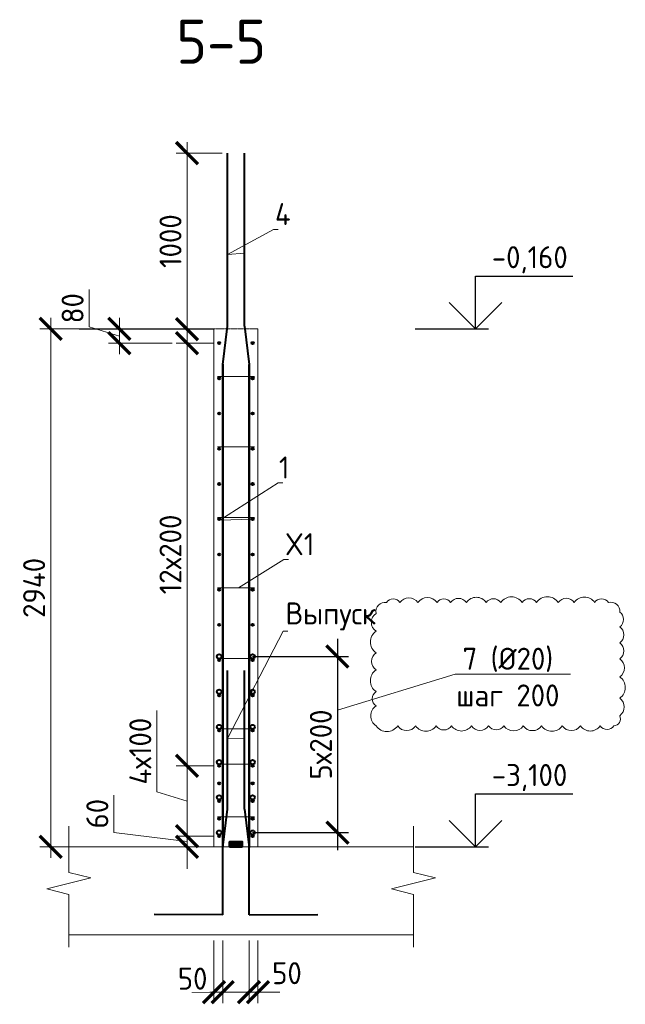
# Model space of a CAD drawing. Header units: millimetres. Extents: x 349531 to 1063351, y -131924 to 96186.
# Tile 95 of 230: x 563054 to 569933, y -43810 to -32630. Entities that reach past the tile are written whole.
import ezdxf
from ezdxf import colors
from ezdxf.entities.mleader import LeaderData, LeaderLine
from ezdxf.math import Vec2, Vec3

# ---------------------------------------------------------------- set-up
doc = ezdxf.new("R2010")
doc.units = ezdxf.units.MM
doc.linetypes.add('01 Штриховая _4 мм_', pattern=[6, 3.5, -2.5])
for name, color, linetype, lineweight in [('AF_Perekritie', 90, 'Continuous', 18), ('AF_Stena', 90, 'Continuous', 18), ('KR_Fundament', 253, 'Continuous', 18), ('Арм_шпильки', 143, 'Continuous', 18), ('Армирование', 3, 'Continuous', 40), ('АрмСтер', 2, 'Continuous', 50), ('подоснова', 151, 'Continuous', 5), ('размер', 1, 'Continuous', 25), ('РАЗМЕРЫ', 1, 'Continuous', 9)]:
    doc.layers.add(name, color=color, linetype=linetype, lineweight=lineweight)
doc.styles.add('GOST-2.304_Type-B', font='GOST_Common.ttf')
doc.dimstyles.new('мой 25', dxfattribs={"dimscale": 100, "dimtxt": 2.5, "dimasz": 2.5, "dimexe": 1.25, "dimexo": 0.625, "dimtad": 1, "dimdec": 0, "dimlfac": 0.5, "dimtxsty": 'GOST-2.304_Type-B', "dimblk": 'ARCHTICK', "dimcen": 2.5, "dimdle": 1.25, "dimaunit": 1, "dimadec": 1, "dimazin": 2, "dimtfac": 1, "dimtdec": 0, "dimtmove": 1, "dimatfit": 3, "dimfxl": 6, "dimfxlon": 1, "dimtfill": 1, "dimlwd": -1, "dimlwe": -1, "dimarcsym": 0})
doc.dimstyles.new('СПДС', dxfattribs={"dimscale": 100, "dimtxt": 2.5, "dimasz": 2.5, "dimexe": 1.25, "dimexo": 0, "dimtad": 1, "dimdec": 0, "dimtxsty": 'GOST-2.304_Type-B', "dimblk": 'ARCHTICK', "dimcen": 2.5, "dimdle": 2, "dimadec": 0, "dimazin": 2, "dimtfac": 0.75, "dimtdec": 0, "dimtmove": 1, "dimatfit": 3, "dimfxl": 1, "dimtolj": 1, "dimarcsym": 1})

# ---------------------------------------------------------------- blocks, each defined once
blk = doc.blocks.new('_None')
blk = doc.blocks.new('_ArchTick')
at = {"color": 0, "linetype": 'ByBlock', "const_width": 0.15}
blk.add_lwpolyline([(-0.5, -0.5), (0.5, 0.5)], dxfattribs=at)
blk = doc.blocks.new('*D1152')
at = {"layer": 'DEFPOINTS', "color": 0, "lineweight": 50, "transparency": 16777216}
for p in [(565320, -41102), (564955, -41902), (565320, -41902)]:
    blk.add_point(p, dxfattribs=at)
at = {"layer": 'РАЗМЕРЫ', "color": 0, "linetype": 'Continuous', "transparency": 16777216}
for p, q in [((564611, -41399), (564611, -40474)), ((564955, -40977), (564955, -42027)), ((565258, -41102), (564830, -41102)), ((564955, -41502), (564611, -41399)), ((565258, -41902), (564830, -41902))]:
    blk.add_line(p, q, dxfattribs=at)
at = {"layer": 'РАЗМЕРЫ', "color": 0, "transparency": 16777216, "xscale": 250, "yscale": 250, "zscale": 250}
for p, rotation in [((564955, -41102), 90), ((564955, -41902), 270)]:
    blk.add_blockref('_ArchTick', p, dxfattribs=dict(at, rotation=rotation))
at = {"layer": 'РАЗМЕРЫ', "color": 0, "transparency": 16777216, "insert": (564424, -40936), "char_height": 250, "attachment_point": 5, "rotation": 90, "style": 'GOST-2.304_Type-B', "bg_fill": 3, "box_fill_scale": 1.1, "bg_fill_color": 256, "bg_fill_true_color": 13158600, "bg_fill_transparency": 0}
blk.add_mtext('4х100', dxfattribs=at)
blk = doc.blocks.new('*D1153')
at = {"layer": 'DEFPOINTS', "color": 0, "lineweight": 50, "transparency": 16777216}
for p in [(565320, -41902), (564955, -42022), (565260, -42022)]:
    blk.add_point(p, dxfattribs=at)
at = {"layer": 'РАЗМЕРЫ', "color": 0, "linetype": 'Continuous', "transparency": 16777216}
for p, q in [((564124, -41859), (564124, -41434)), ((564955, -41902), (564955, -41652)), ((564955, -41962), (564124, -41859)), ((565258, -41902), (564830, -41902)), ((564955, -41902), (564955, -42022)), ((564955, -41902), (564955, -42022)), ((565198, -42022), (564830, -42022)), ((564955, -42022), (564955, -42272))]:
    blk.add_line(p, q, dxfattribs=at)
at = {"layer": 'РАЗМЕРЫ', "color": 0, "transparency": 16777216, "xscale": 250, "yscale": 250, "zscale": 250}
for p, rotation in [((564955, -41902), 270), ((564955, -42022), 90)]:
    blk.add_blockref('_ArchTick', p, dxfattribs=dict(at, rotation=rotation))
at = {"layer": 'РАЗМЕРЫ', "color": 0, "transparency": 16777216, "insert": (563936, -41646), "char_height": 250, "attachment_point": 5, "rotation": 90, "style": 'GOST-2.304_Type-B', "bg_fill": 3, "box_fill_scale": 1.1, "bg_fill_color": 256, "bg_fill_true_color": 13158600, "bg_fill_transparency": 0}
blk.add_mtext('60', dxfattribs=at)
blk = doc.blocks.new('*D767')
at = {"layer": 'DEFPOINTS', "color": 0, "lineweight": 50, "transparency": 16777216}
for p in [(565260, -43022), (565360, -43022), (565360, -43672)]:
    blk.add_point(p, dxfattribs=at)
at = {"layer": 'РАЗМЕРЫ', "color": 0, "linetype": 'Continuous', "transparency": 16777216}
for p, q in [((565260, -43084), (565260, -43797)), ((565360, -43084), (565360, -43797)), ((565260, -43672), (565010, -43672)), ((565260, -43672), (565360, -43672)), ((565360, -43672), (565610, -43672))]:
    blk.add_line(p, q, dxfattribs=at)
at = {"layer": 'РАЗМЕРЫ', "color": 0, "transparency": 16777216, "insert": (565018, -43519), "char_height": 250, "attachment_point": 5, "style": 'GOST-2.304_Type-B', "bg_fill": 3, "box_fill_scale": 1.1, "bg_fill_color": 256, "bg_fill_true_color": 13158600, "bg_fill_transparency": 0}
blk.add_mtext('50', dxfattribs=at)
at = {"layer": 'РАЗМЕРЫ', "color": 0, "transparency": 16777216, "xscale": 250, "yscale": 250, "zscale": 250}
blk.add_blockref('_ArchTick', (565260, -43672), dxfattribs=at)
at = {"layer": 'РАЗМЕРЫ', "color": 0, "transparency": 16777216, "xscale": 250, "yscale": 250, "zscale": 250, "rotation": 180}
blk.add_blockref('_ArchTick', (565360, -43672), dxfattribs=at)
blk = doc.blocks.new('*D768')
at = {"layer": 'DEFPOINTS', "color": 0, "lineweight": 50, "transparency": 16777216}
for p in [(565660, -43022), (565760, -43022), (565760, -43672)]:
    blk.add_point(p, dxfattribs=at)
at = {"layer": 'РАЗМЕРЫ', "color": 0, "linetype": 'Continuous', "transparency": 16777216}
for p, q in [((565660, -43084), (565660, -43797)), ((565760, -43084), (565760, -43797)), ((565660, -43672), (565410, -43672)), ((565660, -43672), (565760, -43672)), ((565760, -43672), (566010, -43672))]:
    blk.add_line(p, q, dxfattribs=at)
at = {"layer": 'РАЗМЕРЫ', "color": 0, "transparency": 16777216, "xscale": 250, "yscale": 250, "zscale": 250}
blk.add_blockref('_ArchTick', (565660, -43672), dxfattribs=at)
at = {"layer": 'РАЗМЕРЫ', "color": 0, "transparency": 16777216, "insert": (566090, -43457), "char_height": 250, "attachment_point": 5, "style": 'GOST-2.304_Type-B', "bg_fill": 3, "box_fill_scale": 1.1, "bg_fill_color": 256, "bg_fill_true_color": 13158600, "bg_fill_transparency": 0}
blk.add_mtext('50', dxfattribs=at)
at = {"layer": 'РАЗМЕРЫ', "color": 0, "transparency": 16777216, "xscale": 250, "yscale": 250, "zscale": 250, "rotation": 180}
blk.add_blockref('_ArchTick', (565760, -43672), dxfattribs=at)
blk = doc.blocks.new('*D769')
at = {"layer": 'DEFPOINTS', "color": 0, "lineweight": 50, "transparency": 16777216}
for p in [(564764, -36141), (563406, -42022), (565724, -42022)]:
    blk.add_point(p, dxfattribs=at)
at = {"layer": 'РАЗМЕРЫ', "color": 0, "linetype": 'Continuous', "transparency": 16777216}
for p, q in [((563406, -36016), (563406, -42147)), ((564006, -36141), (563281, -36141)), ((564006, -42022), (563281, -42022))]:
    blk.add_line(p, q, dxfattribs=at)
at = {"layer": 'РАЗМЕРЫ', "color": 0, "transparency": 16777216, "xscale": 250, "yscale": 250, "zscale": 250}
for p, rotation in [((563406, -36141), 90), ((563406, -42022), 270)]:
    blk.add_blockref('_ArchTick', p, dxfattribs=dict(at, rotation=rotation))
at = {"layer": 'РАЗМЕРЫ', "color": 0, "transparency": 16777216, "insert": (563218, -39082), "char_height": 250, "attachment_point": 5, "rotation": 90, "style": 'GOST-2.304_Type-B', "bg_fill": 3, "box_fill_scale": 1.1, "bg_fill_color": 256, "bg_fill_true_color": 13158600, "bg_fill_transparency": 0}
blk.add_mtext('2940', dxfattribs=at)
blk = doc.blocks.new('*D770')
at = {"layer": 'DEFPOINTS', "color": 0, "lineweight": 50, "transparency": 16777216}
for p in [(564955, -36302), (565320, -36302), (565320, -41102)]:
    blk.add_point(p, dxfattribs=at)
at = {"layer": 'РАЗМЕРЫ', "color": 0, "linetype": 'Continuous', "transparency": 16777216}
for p, q in [((564955, -41227), (564955, -36177)), ((565258, -36302), (564830, -36302)), ((565258, -41102), (564830, -41102))]:
    blk.add_line(p, q, dxfattribs=at)
at = {"layer": 'РАЗМЕРЫ', "color": 0, "transparency": 16777216, "xscale": 250, "yscale": 250, "zscale": 250}
for p, rotation in [((564955, -36302), 90), ((564955, -41102), 270)]:
    blk.add_blockref('_ArchTick', p, dxfattribs=dict(at, rotation=rotation))
at = {"layer": 'РАЗМЕРЫ', "color": 0, "transparency": 16777216, "insert": (564767, -38702), "char_height": 250, "attachment_point": 5, "rotation": 90, "style": 'GOST-2.304_Type-B', "bg_fill": 3, "box_fill_scale": 1.1, "bg_fill_color": 256, "bg_fill_true_color": 13158600, "bg_fill_transparency": 0}
blk.add_mtext('12х200', dxfattribs=at)
blk = doc.blocks.new('*D1154')
at = {"layer": 'DEFPOINTS', "color": 0, "transparency": 16777216}
for p in [(564955, -34144), (565415, -34144), (564619, -36144)]:
    blk.add_point(p, dxfattribs=at)
at = {"layer": 'РАЗМЕРЫ', "color": 0, "linetype": 'Continuous', "transparency": 16777216}
for p, q in [((564955, -36269), (564955, -34019)), ((565353, -34144), (564830, -34144)), ((564681, -36144), (565080, -36144))]:
    blk.add_line(p, q, dxfattribs=at)
at = {"layer": 'РАЗМЕРЫ', "color": 0, "transparency": 16777216, "xscale": 250, "yscale": 250, "zscale": 250}
for p, rotation in [((564955, -34144), 90), ((564955, -36144), 270)]:
    blk.add_blockref('_ArchTick', p, dxfattribs=dict(at, rotation=rotation))
at = {"layer": 'РАЗМЕРЫ', "color": 0, "transparency": 16777216, "insert": (564767, -35144), "char_height": 250, "attachment_point": 5, "rotation": 90, "style": 'GOST-2.304_Type-B', "bg_fill": 3, "box_fill_scale": 1.1, "bg_fill_color": 256, "bg_fill_true_color": 13158600, "bg_fill_transparency": 0}
blk.add_mtext('1000', dxfattribs=at)
blk = doc.blocks.new('*D1155')
at = {"layer": 'DEFPOINTS', "color": 0, "lineweight": 50, "transparency": 16777216}
for p in [(564186, -36141), (564408, -36141), (565320, -36302)]:
    blk.add_point(p, dxfattribs=at)
at = {"layer": 'РАЗМЕРЫ', "color": 0, "linetype": 'Continuous', "transparency": 16777216}
for p, q in [((563842, -36118), (563842, -35693)), ((564186, -36427), (564186, -36016)), ((564186, -36222), (563842, -36118)), ((564345, -36141), (564061, -36141)), ((564786, -36302), (564061, -36302))]:
    blk.add_line(p, q, dxfattribs=at)
at = {"layer": 'РАЗМЕРЫ', "color": 0, "transparency": 16777216, "xscale": 250, "yscale": 250, "zscale": 250}
for p, rotation in [((564186, -36141), 90), ((564186, -36302), 270)]:
    blk.add_blockref('_ArchTick', p, dxfattribs=dict(at, rotation=rotation))
at = {"layer": 'РАЗМЕРЫ', "color": 0, "transparency": 16777216, "insert": (563655, -35906), "char_height": 250, "attachment_point": 5, "rotation": 90, "style": 'GOST-2.304_Type-B', "bg_fill": 3, "box_fill_scale": 1.1, "bg_fill_color": 256, "bg_fill_true_color": 13158600, "bg_fill_transparency": 0}
blk.add_mtext('80', dxfattribs=at)
blk = doc.blocks.new('*D1194')
at = {"layer": 'DEFPOINTS', "color": 0, "lineweight": 50, "transparency": 16777216}
for p in [(565700, -39861), (565700, -41861), (566663, -41861)]:
    blk.add_point(p, dxfattribs=at)
at = {"layer": 'размер', "color": 0, "lineweight": -2, "transparency": 16777216}
for p, q in [((566663, -39661), (566663, -42061)), ((565700, -39861), (566788, -39861)), ((565700, -41861), (566788, -41861))]:
    blk.add_line(p, q, dxfattribs=at)
at = {"layer": 'размер', "color": 0, "lineweight": -2, "transparency": 16777216, "xscale": 250, "yscale": 250, "zscale": 250}
for p, rotation in [((566663, -39861), 90), ((566663, -41861), 270)]:
    blk.add_blockref('_ArchTick', p, dxfattribs=dict(at, rotation=rotation))
at = {"layer": 'размер', "color": 0, "transparency": 16777216, "insert": (566475, -40861), "char_height": 250, "attachment_point": 5, "rotation": 90, "style": 'GOST-2.304_Type-B'}
blk.add_mtext('\\A1;5х200', dxfattribs=at)

msp = doc.modelspace()

# ---------------------------------------------------------------- linework, layer by layer
for points in [[(568231, -35541.9), (569336.3, -35541.9)], [(568231, -36141.9), (568231, -35541.9)], [(568531, -35841.9), (568231, -36141.9), (567931, -35841.9)], [(567546.4, -36141.9), (568381, -36141.9)], [(568231, -41421.9), (569336.3, -41421.9)], [(568231, -42021.9), (568231, -41421.9)], [(568531, -41721.9), (568231, -42021.9), (567931, -41721.9)], [(567546.4, -42021.9), (568381, -42021.9)]]:
    msp.add_lwpolyline(points)
at = {"layer": 'AF_Perekritie', "linetype": '01 Штриховая _4 мм_', "lineweight": 9}
msp.add_line((565760.1, -36141.3), (565260.1, -36141.3), dxfattribs=at)
at = {"layer": 'AF_Stena', "lineweight": 20}
for p, q in [((565260.1, -36141.3), (565260.1, -42021.9)), ((565760.1, -42021.9), (565760.1, -36141.3)), ((565260.1, -42021.9), (565760.1, -42021.9))]:
    msp.add_line(p, q, dxfattribs=at)
for points in [[(563611.6, -42257.8), (563611.6, -41786)], [(567528, -42257.8), (567528, -41786)], [(563611.6, -42257.8), (563611.6, -42312.8)], [(567528, -42257.8), (567528, -42312.8)], [(563611.6, -42312.8), (563861.6, -42375.3)], [(567528, -42312.8), (567778, -42375.3)], [(563861.6, -42375.3), (563361.6, -42500.3)], [(567778, -42375.3), (567278, -42500.3)], [(563361.6, -42500.3), (563611.6, -42562.8)], [(563611.6, -42562.8), (563611.6, -42617.8)], [(567278, -42500.3), (567528, -42562.8)], [(567528, -42562.8), (567528, -42617.8)], [(563611.6, -42617.8), (563611.6, -43161.9)], [(567528, -42617.8), (567528, -43161.9)]]:
    msp.add_lwpolyline(points, dxfattribs=at)
at = {"layer": 'KR_Fundament', "lineweight": 9}
for p, q in [((567528, -42021.9), (563611.6, -42021.9)), ((563611.6, -43021.9), (567528, -43021.9))]:
    msp.add_line(p, q, dxfattribs=at)
at = {"layer": 'Арм_шпильки'}
for p, q in [((565300.1, -38281.9), (565720.1, -38281.9)), ((565300.1, -39081.9), (565720.1, -39081.9)), ((565300.1, -39881.9), (565720.1, -39881.9)), ((565300.1, -40681.9), (565720.1, -40681.9)), ((565300.1, -41081.9), (565720.1, -41081.9))]:
    msp.add_line(p, q, dxfattribs=at)
at = {"layer": 'Армирование', "ltscale": 100}
for p, q in [((565415.1, -41594.5), (565415.4, -40021.4)), ((565605.9, -41594.5), (565606.2, -40021.4)), ((565361.1, -42029.1), (565415.1, -41594.5)), ((565605.9, -41594.5), (565659.8, -42029.1)), ((565361.4, -42792.5), (565361.1, -42029.1)), ((565660.1, -42792.5), (565659.8, -42029.1)), ((565361.7, -42792.6), (564580.2, -42792.3)), ((565660.1, -42792.5), (566441.7, -42792.2))]:
    msp.add_line(p, q, dxfattribs=at)
for centre in [(565320.1, -37901.9), (565700.1, -37901.9), (565320.1, -38301.9), (565700.1, -38301.9), (565320.1, -38701.9), (565700.1, -38701.9), (565320.1, -39101.9), (565700.1, -39101.9), (565320.1, -39501.9), (565700.1, -39501.9), (565320.1, -39901.9), (565700.1, -39901.9), (565320.1, -40301.9), (565700.1, -40301.9), (565320.1, -40701.9), (565700.1, -40701.9), (565320.1, -41101.9), (565700.1, -41101.9), (565320.1, -41501.9), (565700.1, -41501.9), (565320.1, -41901.9), (565700.1, -41901.9)]:
    msp.add_circle(centre, 12, dxfattribs=at)
at = {"layer": 'АрмСтер', "ltscale": 15}
for p, q in [((565361.4, -42021.9), (565361.7, -36541.5)), ((565659.8, -42021.9), (565660.1, -36543.6))]:
    msp.add_line(p, q, dxfattribs=at)
at = {"layer": 'РАЗМЕРЫ', "color": 240, "true_color": 0xed1f24}
msp.add_lwpolyline([(567101.4, -40648.7, 0.5205671), (567347.5, -40648.7, 0.5205671), (567552.5, -40648.7, 0.5205671), (567783, -40648.7, 0.5205671), (567960.6, -40648.7, 0.5205671), (568184.3, -40648.7, 0.5205671), (568381, -40648.7, 0.5205671), (568554.3, -40648.7, 0.5205671), (568774.3, -40648.7, 0.5205671), (568982.8, -40648.7, 0.5205671), (569216.7, -40648.7, 0.5205671), (569423.7, -40648.7, 0.5205671), (569648.4, -40648.7, 0.5205671), (569802.8, -40648.7, 0.5205671), (569870.1, -40533.3, 0.5205671), (569870.1, -40334.8, 0.5205671), (569870.1, -40092, 0.5205671), (569870.1, -39888.2, 0.5205671), (569870.1, -39706, 0.5205671), (569870.1, -39523.9, 0.5205671), (569870.1, -39356.5, 0.5205671), (569742, -39247.1, 0.5205671), (569584.5, -39247.1, 0.5205671), (569353.1, -39247.1, 0.5205671), (569171.9, -39247.1, 0.5205671), (568924.4, -39247.1, 0.5205671), (568762, -39247.1, 0.5205671), (568517.8, -39247.1, 0.5205671), (568353.6, -39247.1, 0.5205671), (568128.5, -39247.1, 0.5205671), (567949.2, -39247.1, 0.5205671), (567794.4, -39247.1, 0.5205671), (567577.1, -39247.1, 0.5205671), (567373.9, -39247.1, 0.5205671), (567219.9, -39247.1, 0.5205671), (567101.4, -39371.1, 0.5205671), (567101.4, -39574.5, 0.5205671), (567101.4, -39818.4, 0.5205671), (567101.4, -40013.5, 0.5205671), (567101.4, -40259.8, 0.5205671), (567101.4, -40420.8, 0.5205671)], format="xyb", close=True, dxfattribs=at)

# ---------------------------------------------------------------- texts
at = {"style": 'GOST-2.304_Type-B'}
for s, p in [('-0,160', (568416.9, -35451.9)), ('-3,100', (568416.9, -41331.9))]:
    msp.add_text(s, height=250, dxfattribs=at).set_placement(p)
at = {"layer": 'РАЗМЕРЫ', "insert": (565343.3, -32879.8), "char_height": 500, "attachment_point": 5, "style": 'GOST-2.304_Type-B'}
msp.add_mtext_dynamic_manual_height_columns('5-5', width=3941.213, gutter_width=625, heights=[0], dxfattribs=at)

# ---------------------------------------------------------------- leaders
at = {"layer": 'подоснова'}
ml = msp.add_multileader_mtext('Standard', dxfattribs=at)
ml.set_content('4 ', color=256, style='GOST-2.304_Type-B')
ml.set_leader_properties(color=256, linetype='ByLayer', lineweight=15)
ml.set_arrow_properties(name='NONE')
ml.build(insert=Vec2(0, 0))
ml.multileader.update_dxf_attribs({"text_left_attachment_type": 6, "text_right_attachment_type": 6, "dogleg_length": 10, "arrow_head_size": 18})
ctx = ml.context
ctx.base_point, ctx.char_height, ctx.arrow_head_size, ctx.landing_gap_size, ctx.plane_origin = Vec3(565948, -35012.1), 250, 18, 20, Vec3(564953.4, -34239.9)
ctx.left_attachment, ctx.right_attachment, ctx.text_align_type = 6, 6, 1
notes = []
notes.append((ctx, [(0, (1, 1, 0), (565938, -35012.1), (1, 0), 10, [(1, [(565606.2, -35281.1), (565415.4, -35294.3)], 0, [])])]))
ctx.mtext.insert, ctx.mtext.width, ctx.mtext.alignment, ctx.mtext.flow_direction = Vec3(566043, -34712.1), 22.898, 2, 5
ml = msp.add_multileader_mtext('Standard', dxfattribs=at)
ml.set_content('1', color=256, style='GOST-2.304_Type-B')
ml.set_leader_properties(color=256, linetype='ByLayer', lineweight=15)
ml.set_arrow_properties(name='NONE')
ml.build(insert=Vec2(0, 0))
ml.multileader.update_dxf_attribs({"text_left_attachment_type": 6, "text_right_attachment_type": 6, "dogleg_length": 10, "arrow_head_size": 18})
ctx = ml.context
ctx.base_point, ctx.char_height, ctx.arrow_head_size, ctx.landing_gap_size, ctx.plane_origin = Vec3(566000.2, -37889.3), 250, 18, 20, Vec3(565005.7, -37449)
ctx.left_attachment, ctx.right_attachment, ctx.text_align_type = 6, 6, 1
notes.append((ctx, [(0, (1, 1, 0), (565990.2, -37889.3), (1, 0), 10, [(1, [(565700.1, -38301.9), (565328.3, -38311.3)], 0, [])])]))
ctx.mtext.insert, ctx.mtext.width, ctx.mtext.alignment, ctx.mtext.flow_direction = Vec3(566057.7, -37589.3), 22.898, 2, 5
ml = msp.add_multileader_mtext('Standard', dxfattribs=at)
ml.set_content('Выпуск', color=256, style='GOST-2.304_Type-B')
ml.set_leader_properties(color=256, linetype='ByLayer', lineweight=15)
ml.set_arrow_properties(name='NONE')
ml.build(insert=Vec2(0, 0))
ml.multileader.update_dxf_attribs({"text_left_attachment_type": 6, "text_right_attachment_type": 6, "dogleg_length": 10, "arrow_head_size": 18})
ctx = ml.context
ctx.base_point, ctx.char_height, ctx.arrow_head_size, ctx.landing_gap_size, ctx.plane_origin = Vec3(566056.4, -39572.1), 250, 18, 20, Vec3(564899.4, -39554)
ctx.left_attachment, ctx.right_attachment, ctx.text_align_type = 6, 6, 1
notes.append((ctx, [(0, (1, 1, 0), (566046.4, -39572.1), (1, 0), 10, [(1, [(565605.8, -40795.2), (565415.2, -40791.9)], 0, [])])]))
ctx.mtext.insert, ctx.mtext.width, ctx.mtext.alignment, ctx.mtext.flow_direction = Vec3(566588.9, -39247.1), 22.898, 2, 5
at = {"layer": 'подоснова', "color": 2, "ltscale": 0.3}
ml = msp.add_multileader_mtext('Standard', dxfattribs=at)
ml.set_content('7 (%%C20)\\Pшаг 200', color=2, style='GOST-2.304_Type-B')
ml.set_leader_properties(color=256, linetype='ByLayer', lineweight=15)
ml.set_arrow_properties(name='NONE')
ml.build(insert=Vec2(0, 0))
ml.multileader.update_dxf_attribs({"text_left_attachment_type": 6, "text_right_attachment_type": 6, "dogleg_length": 0.1, "arrow_head_size": 18})
ctx = ml.context
ctx.base_point, ctx.char_height, ctx.arrow_head_size, ctx.landing_gap_size, ctx.plane_origin = Vec3(567998.9, -40061.3), 250, 18, 20, Vec3(548974.6, -39842.6)
ctx.left_attachment, ctx.right_attachment, ctx.text_align_type = 6, 6, 1
notes.append((ctx, [(0, (1, 1, 0), (567998.8, -40061.3), (1, 0), 0.1, [(0, [(566663, -40468.7)], 0, [])])]))
ctx.mtext.insert, ctx.mtext.alignment, ctx.mtext.flow_direction = Vec3(568599.2, -39761.3), 2, 5
for ctx, leaders in notes:
    for number, flags, end, landing, length, lines in leaders:
        leader = LeaderData()
        leader.index, (leader.has_last_leader_line, leader.has_dogleg_vector, leader.attachment_direction) = number, flags
        leader.last_leader_point, leader.dogleg_vector, leader.dogleg_length = Vec3(end), Vec3(landing), length
        for number, points, colour, breaks in lines:
            line = LeaderLine()
            line.index, line.vertices, line.color, line.breaks = number, Vec3.list(points), colors.encode_raw_color(colour), breaks
            leader.lines.append(line)
        ctx.leaders.append(leader)

# ---------------------------------------------------------------- next in the draw order: dimensions: what is measured, and where the dimension line sits
at = {"layer": 'РАЗМЕРЫ'}
dim = msp.add_linear_dim(base=(564954.9, -41901.9), p1=(565320.1, -41101.9), p2=(565320.1, -41901.9), angle=90, text='4х100', dimstyle='мой 25', dxfattribs=at)
dim.commit()
dim.dimension.update_dxf_attribs({"geometry": '*D1152', "text_midpoint": (564423.6, -41336.3)})
dim = msp.add_linear_dim(base=(565360.1, -43672.1), p1=(565260.1, -43021.9), p2=(565360.1, -43021.9), dimstyle='мой 25', dxfattribs=at)
dim.commit()
dim.dimension.update_dxf_attribs({"geometry": '*D767', "text_midpoint": (565017.5, -43706.6), "dimtype": 160})

# ---------------------------------------------------------------- next in the draw order: dimensions: what is measured, and where the dimension line sits
dim = msp.add_linear_dim(base=(564954.9, -42021.9), p1=(565320.1, -41901.9), p2=(565260.1, -42021.9), angle=90, dimstyle='мой 25', dxfattribs=at)
dim.commit()
dim.dimension.update_dxf_attribs({"geometry": '*D1153', "text_midpoint": (564123.9, -41796.3), "dimtype": 160})
dim = msp.add_linear_dim(base=(565760.1, -43672.1), p1=(565660.1, -43021.9), p2=(565760.1, -43021.9), dimstyle='мой 25', dxfattribs=at)
dim.commit()
dim.dimension.update_dxf_attribs({"geometry": '*D768', "text_midpoint": (566089.8, -43644), "dimtype": 160})

# ---------------------------------------------------------------- next in the draw order: dimensions: what is measured, and where the dimension line sits
dim = msp.add_linear_dim(base=(563405.6, -42021.9), p1=(564763.5, -36141.3), p2=(565724.4, -42021.9), angle=90, dimstyle='мой 25', dxfattribs=at)
dim.commit()
dim.dimension.update_dxf_attribs({"geometry": '*D769', "text_midpoint": (563218.1, -39081.6)})

# ---------------------------------------------------------------- next in the draw order: hatches: boundary and pattern name
at = {"layer": 'РАЗМЕРЫ', "lineweight": 50, "transparency": 33554648}
h = msp.add_hatch(dxfattribs=at)
h.set_pattern_fill('ANGLE', color=1)
h.set_pattern_definition([(0, (32402.755, 0), (0, 6.985), [5.08, -1.905]), (90, (32402.755, 0), (-6.985, 4e-16), [5.08, -1.905])])
h.paths.add_polyline_path([(565582.5, -41963.6), (565438.6, -41963.6), (565438.6, -42021.9), (565582.5, -42021.9)])

# ---------------------------------------------------------------- next in the draw order: linework, layer by layer
at = {"layer": 'AF_Stena', "lineweight": 20}
msp.add_line((565760.1, -36541.3), (565760.1, -36142.4), dxfattribs=at)
at = {"layer": 'Арм_шпильки'}
msp.add_line((565300.1, -41681.9), (565720.1, -41681.9), dxfattribs=at)
at = {"layer": 'Армирование', "ltscale": 100}
for p, q in [((565415.4, -36109.2), (565415.4, -34143.8)), ((565606.2, -36109.2), (565606.2, -34143.8)), ((565606.2, -36109.2), (565660.1, -36543.8))]:
    msp.add_line(p, q, dxfattribs=at)
for centre, radius in [((565700.1, -36301.9), 12), ((565700.1, -36701.9), 12), ((565700.1, -37101.9), 12), ((565700.1, -37501.9), 12), ((565700.1, -39860.8), 25), ((565700.1, -40260.8), 25), ((565700.1, -40660.8), 25), ((565700.1, -41060.8), 25), ((565320.1, -41301.9), 12), ((565700.1, -41301.9), 12), ((565320.1, -41460.8), 25), ((565700.1, -41460.8), 25), ((565320.1, -41701.9), 12), ((565700.1, -41701.9), 12), ((565320.1, -41860.8), 25), ((565700.1, -41860.8), 25)]:
    msp.add_circle(centre, radius, dxfattribs=at)
at = {"layer": 'РАЗМЕРЫ', "color": 1, "lineweight": 50}
msp.add_lwpolyline([(565438.6, -42021.9), (565582.5, -42021.9), (565582.5, -41963.6), (565438.6, -41963.6)], close=True, dxfattribs=at)

# ---------------------------------------------------------------- next in the draw order: dimensions: what is measured, and where the dimension line sits
at = {"layer": 'размер'}
dim = msp.add_linear_dim(base=(566663, -41860.8), p1=(565700.1, -39860.8), p2=(565700.1, -41860.8), angle=90, text='5х200', dimstyle='СПДС', dxfattribs=at)
dim.commit()
dim.dimension.update_dxf_attribs({"geometry": '*D1194', "text_midpoint": (566475.5, -40860.8)})

# ---------------------------------------------------------------- next in the draw order: leaders
at = {"layer": 'подоснова'}
ml = msp.add_multileader_mtext('Standard', dxfattribs=at)
ml.set_content('X1', color=256, style='GOST-2.304_Type-B')
ml.set_leader_properties(color=256, linetype='ByLayer', lineweight=15)
ml.set_arrow_properties(name='NONE')
ml.build(insert=Vec2(0, 0))
ml.multileader.update_dxf_attribs({"text_left_attachment_type": 6, "text_right_attachment_type": 6, "dogleg_length": 10, "arrow_head_size": 18})
ctx = ml.context
ctx.base_point, ctx.char_height, ctx.arrow_head_size, ctx.landing_gap_size, ctx.plane_origin = Vec3(566064.1, -38760.7), 250, 18, 20, Vec3(565069.6, -37988.5)
ctx.left_attachment, ctx.right_attachment, ctx.text_align_type = 6, 6, 1
notes = []
notes.append((ctx, [(0, (1, 1, 0), (566054.1, -38760.7), (1, 0), 10, [(0, [(565540.4, -39081.9)], 0, [])])]))
ctx.mtext.insert, ctx.mtext.width, ctx.mtext.alignment, ctx.mtext.flow_direction = Vec3(566234.1, -38460.7), 22.898, 2, 5
for ctx, leaders in notes:
    for number, flags, end, landing, length, lines in leaders:
        leader = LeaderData()
        leader.index, (leader.has_last_leader_line, leader.has_dogleg_vector, leader.attachment_direction) = number, flags
        leader.last_leader_point, leader.dogleg_vector, leader.dogleg_length = Vec3(end), Vec3(landing), length
        for number, points, colour, breaks in lines:
            line = LeaderLine()
            line.index, line.vertices, line.color, line.breaks = number, Vec3.list(points), colors.encode_raw_color(colour), breaks
            leader.lines.append(line)
        ctx.leaders.append(leader)

# ---------------------------------------------------------------- next in the draw order: dimensions: what is measured, and where the dimension line sits
at = {"layer": 'РАЗМЕРЫ'}
dim = msp.add_linear_dim(base=(564954.9, -36301.9), p1=(565320.1, -41101.9), p2=(565320.1, -36301.9), angle=90, text='12х200', dimstyle='мой 25', dxfattribs=at)
dim.commit()
dim.dimension.update_dxf_attribs({"geometry": '*D770', "text_midpoint": (564767.4, -38701.9)})

# ---------------------------------------------------------------- next in the draw order: linework, layer by layer
at = {"layer": 'Арм_шпильки'}
for p, q in [((565300.1, -36681.9), (565720.1, -36681.9)), ((565300.1, -37481.9), (565720.1, -37481.9))]:
    msp.add_line(p, q, dxfattribs=at)
at = {"layer": 'Армирование', "ltscale": 100}
msp.add_line((565361.4, -36543.8), (565415.4, -36109.2), dxfattribs=at)
for centre, radius in [((565320.1, -36701.9), 12), ((565320.1, -37101.9), 12), ((565320.1, -37501.9), 12), ((565320.1, -39860.8), 25), ((565320.1, -40260.8), 25), ((565320.1, -40660.8), 25), ((565320.1, -41060.8), 25)]:
    msp.add_circle(centre, radius, dxfattribs=at)

# ---------------------------------------------------------------- next in the draw order: dimensions: what is measured, and where the dimension line sits
at = {"layer": 'РАЗМЕРЫ'}
dim = msp.add_linear_dim(base=(564954.9, -34143.8), p1=(564618.7, -36143.8), p2=(565415.4, -34143.8), angle=90, text='1000', dimstyle='мой 25', dxfattribs=at)
dim.commit()
dim.dimension.update_dxf_attribs({"geometry": '*D1154', "text_midpoint": (564767.4, -35143.8)})

# ---------------------------------------------------------------- next in the draw order: linework, layer by layer
at = {"layer": 'Армирование', "ltscale": 100}
msp.add_circle((565320.1, -36301.9), 12, dxfattribs=at)
at = {"layer": 'размер'}
msp.add_line((563730.5, -36141.3), (565260.1, -36141.3), dxfattribs=at)

# ---------------------------------------------------------------- next in the draw order: dimensions: what is measured, and where the dimension line sits
at = {"layer": 'РАЗМЕРЫ'}
dim = msp.add_linear_dim(base=(564185.9, -36141.3), p1=(565320.1, -36301.9), p2=(564407.8, -36141.3), angle=90, dimstyle='мой 25', dxfattribs=at)
dim.commit()
dim.dimension.update_dxf_attribs({"geometry": '*D1155', "text_midpoint": (563654.7, -36056)})

doc.saveas('drawing.dxf')
